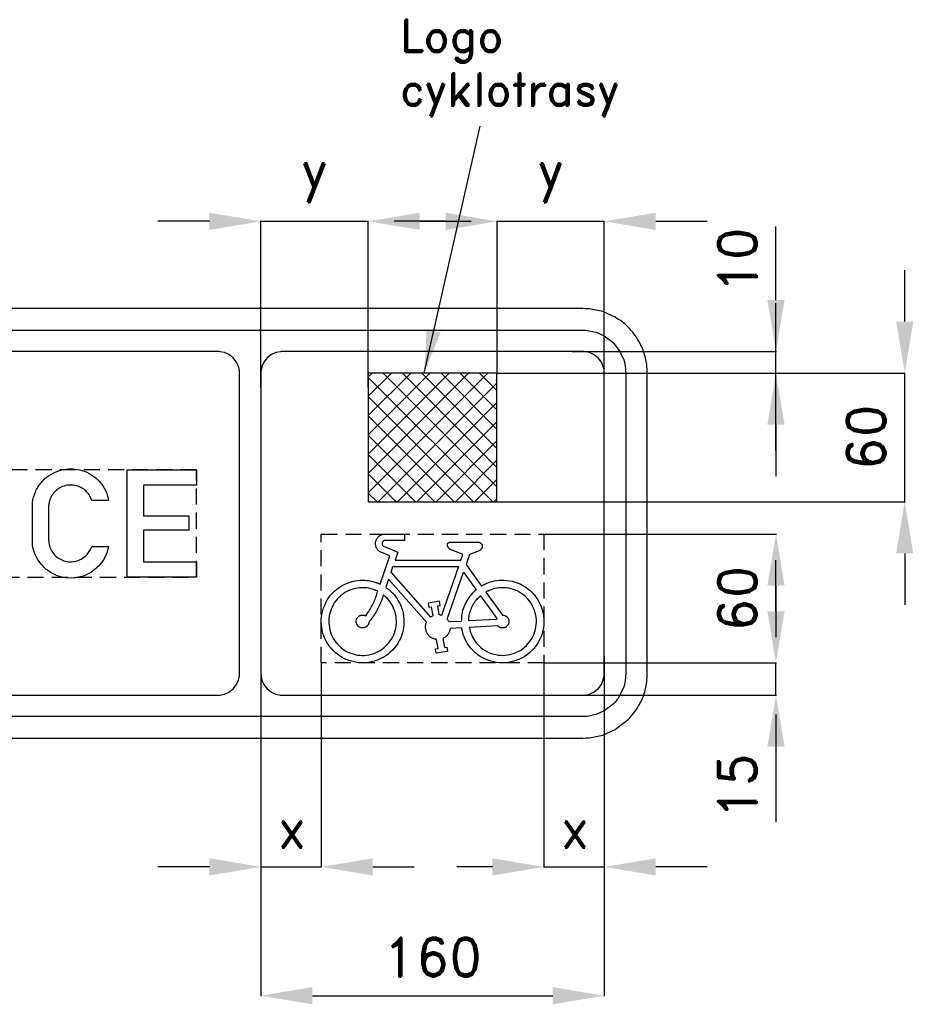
# Model space of a CAD drawing. Header units: millimetres. Extents: x 84 to 4098, y -145 to 1386.
# Tile 6 of 12: x 2244 to 2661, y -50 to 409. Entities that reach past the tile are written whole.
import ezdxf

# ---------------------------------------------------------------- set-up
doc = ezdxf.new("R2010")
doc.units = ezdxf.units.MM
doc.header["$LTSCALE"] = 5
doc.linetypes.add('ČÁRKOVANÁX2', pattern=[1.5, 1, -0.5])
doc.layers.add('Kóty', color=2, linetype='Continuous')
doc.layers.add('Značka', color=7, linetype='Continuous')
doc.styles.get("Standard").update_dxf_attribs({"font": 'romand.shx', "height": 18})
doc.dimstyles.get("Standard").update_dxf_attribs({"dimtxt": 18, "dimasz": 24, "dimexe": 0.18, "dimexo": 0.0625, "dimgap": 9, "dimtad": 1, "dimdec": 0, "dimzin": 0, "dimdsep": 46, "dimtxsty": 'Standard', "dimcen": 0.09, "dimadec": 0, "dimazin": 0, "dimtfac": 1, "dimtdec": 0, "dimtofl": 0, "dimtmove": 0, "dimatfit": 3, "dimfxl": 1, "dimtolj": 1, "dimtzin": 0, "dimarcsym": 0})

# ---------------------------------------------------------------- blocks, each defined once
blk = doc.blocks.new('*D8')
at = {"layer": 'Defpoints', "color": 0, "transparency": 16777216}
for p in [(2466.8, 244.39), (2656.8, 244.39), (2466.86, 184.39)]:
    blk.add_point(p, dxfattribs=at)
at = {"layer": 'Kóty', "color": 0, "lineweight": -2, "transparency": 16777216}
for p, q in [((2656.8, 268.39), (2656.8, 292.39)), ((2466.86, 244.39), (2656.98, 244.39)), ((2466.93, 184.39), (2656.98, 184.39)), ((2656.8, 160.39), (2656.8, 136.39))]:
    blk.add_line(p, q, dxfattribs=at)
at = {"layer": 'Kóty', "color": 0, "transparency": 16777216}
for points in [[(2652.8, 268.39), (2660.8, 268.39), (2656.8, 244.39)], [(2652.8, 160.39), (2660.8, 160.39), (2656.8, 184.39)]]:
    blk.add_solid(points, dxfattribs=at)
at = {"layer": 'Kóty', "color": 0, "transparency": 16777216, "insert": (2638.8, 214.39), "char_height": 18, "attachment_point": 5, "rotation": 90}
blk.add_mtext('\\A1;60', dxfattribs=at)
blk = doc.blocks.new('*D9')
at = {"layer": 'Defpoints', "color": 0, "transparency": 16777216}
for p in [(2406.8, 315.06), (2356.8, 237.79), (2406.8, 237.79)]:
    blk.add_point(p, dxfattribs=at)
at = {"layer": 'Kóty', "color": 0, "lineweight": -2, "transparency": 16777216}
for p, q in [((2332.8, 315.06), (2308.8, 315.06)), ((2356.8, 237.86), (2356.8, 315.24)), ((2406.8, 237.86), (2406.8, 315.24)), ((2430.8, 315.06), (2454.8, 315.06))]:
    blk.add_line(p, q, dxfattribs=at)
at = {"layer": 'Kóty', "color": 0, "transparency": 16777216}
for points in [[(2332.8, 319.06), (2332.8, 311.06), (2356.8, 315.06)], [(2430.8, 319.06), (2430.8, 311.06), (2406.8, 315.06)]]:
    blk.add_solid(points, dxfattribs=at)
at = {"layer": 'Kóty', "color": 0, "transparency": 16777216, "insert": (2381.8, 336.06), "char_height": 18, "attachment_point": 5}
blk.add_mtext('\\A1;y', dxfattribs=at)
blk = doc.blocks.new('*D10')
at = {"layer": 'Defpoints', "color": 0, "transparency": 16777216}
for p in [(2516.8, 315.06), (2466.86, 244.39), (2516.8, 244.39)]:
    blk.add_point(p, dxfattribs=at)
at = {"layer": 'Kóty', "color": 0, "lineweight": -2, "transparency": 16777216}
for p, q in [((2442.86, 315.06), (2418.86, 315.06)), ((2466.86, 244.45), (2466.86, 315.24)), ((2516.8, 244.45), (2516.8, 315.24)), ((2540.8, 315.06), (2564.8, 315.06))]:
    blk.add_line(p, q, dxfattribs=at)
at = {"layer": 'Kóty', "color": 0, "transparency": 16777216}
for points in [[(2442.86, 319.06), (2442.86, 311.06), (2466.86, 315.06)], [(2540.8, 319.06), (2540.8, 311.06), (2516.8, 315.06)]]:
    blk.add_solid(points, dxfattribs=at)
at = {"layer": 'Kóty', "color": 0, "transparency": 16777216, "insert": (2491.83, 336.06), "char_height": 18, "attachment_point": 5}
blk.add_mtext('\\A1;y', dxfattribs=at)
blk = doc.blocks.new('*D27')
at = {"layer": 'Defpoints', "color": 0, "transparency": 16777216}
for p in [(2356.8, 112.66), (2516.8, 112.66), (2516.8, -45.61)]:
    blk.add_point(p, dxfattribs=at)
at = {"layer": 'Kóty', "color": 0, "lineweight": -2, "transparency": 16777216}
for p, q in [((2356.8, 112.6), (2356.8, -45.79)), ((2516.8, 112.6), (2516.8, -45.79)), ((2380.8, -45.61), (2492.8, -45.61))]:
    blk.add_line(p, q, dxfattribs=at)
at = {"layer": 'Kóty', "color": 0, "transparency": 16777216}
for points in [[(2380.8, -41.61), (2380.8, -49.61), (2356.8, -45.61)], [(2492.8, -41.61), (2492.8, -49.61), (2516.8, -45.61)]]:
    blk.add_solid(points, dxfattribs=at)
at = {"layer": 'Kóty', "color": 0, "transparency": 16777216, "insert": (2436.8, -27.61), "char_height": 18, "attachment_point": 5}
blk.add_mtext('\\A1;160', dxfattribs=at)

msp = doc.modelspace()

# ---------------------------------------------------------------- hatches: boundary and pattern name
at = {"layer": 'Značka'}
h = msp.add_hatch(dxfattribs=at)
h.set_pattern_fill('ANSI37', color=256, scale=2)
h.paths.add_polyline_path([(2406.8, 184.39), (2466.8, 184.39), (2466.8, 244.39), (2406.8, 244.39)])

# ---------------------------------------------------------------- linework, layer by layer
at = {"layer": 'Kóty'}
for p, q in [((2596.8, 278.39), (2596.8, 312.67)), ((2596.8, 208.39), (2596.8, 276.96)), ((2501.84, 254.39), (2596.98, 254.39)), ((2466.86, 244.39), (2596.98, 244.39)), ((2596.8, 220.39), (2596.8, 196.39)), ((2466.86, 184.39), (2596.98, 184.39)), ((2488.74, 169.39), (2596.98, 169.39)), ((2488.74, 169.39), (2596.98, 169.39)), ((2596.8, 133.32), (2596.8, 157.32)), ((2596.8, 145.39), (2596.8, 121.39)), ((2356.8, 112.66), (2356.8, 14.21)), ((2384.92, 109.32), (2384.92, 14.21)), ((2488.68, 109.39), (2596.92, 109.39)), ((2488.68, 109.32), (2488.68, 14.21)), ((2488.74, 109.39), (2596.98, 109.39)), ((2516.8, 109.32), (2516.8, 14.21)), ((2487.84, 94.39), (2596.98, 94.39)), ((2596.8, 85.39), (2596.8, 61.39)), ((2596.8, 70.39), (2596.8, 35.18)), ((2332.8, 14.39), (2308.8, 14.39)), ((2408.92, 14.39), (2428.15, 14.39)), ((2464.68, 14.39), (2448.03, 14.39)), ((2564.8, 14.39), (2540.8, 14.39))]:
    msp.add_line(p, q, dxfattribs=at)
for points in [[(2432.87, 244.39), (2458.95, 359.42)], [(2356.8, 315.06), (2406.8, 315.06)], [(2466.86, 315.06), (2516.8, 315.06)], [(2656.8, 184.39), (2656.8, 244.39)], [(2596.8, 94.39), (2596.8, 109.39)], [(2356.8, 14.39), (2384.92, 14.39)], [(2488.68, 14.39), (2516.8, 14.39)]]:
    msp.add_lwpolyline(points, dxfattribs=at)
for points in [[(2592.8, 278.39), (2600.8, 278.39), (2596.8, 254.39)], [(2440.54, 263.15), (2434.04, 264.63), (2432.87, 244.39)], [(2592.8, 220.39), (2600.8, 220.39), (2596.8, 244.39)], [(2592.8, 145.39), (2600.8, 145.39), (2596.8, 169.39)], [(2592.8, 133.39), (2600.8, 133.39), (2596.8, 109.39)], [(2592.8, 70.39), (2600.8, 70.39), (2596.8, 94.39)], [(2332.8, 18.39), (2332.8, 10.39), (2356.8, 14.39)], [(2408.92, 18.39), (2408.92, 10.39), (2384.92, 14.39)], [(2464.68, 18.39), (2464.68, 10.39), (2488.68, 14.39)], [(2540.8, 18.39), (2540.8, 10.39), (2516.8, 14.39)]]:
    msp.add_solid(points, dxfattribs=at)
at = {"layer": 'Značka', "color": 3}
for points in [[(1845.87, 74.39), (2506.8, 74.39), (2508.37, 74.45), (2509.94, 74.55), (2516.07, 75.81), (2521.8, 78.41), (2528.05, 83.13, 0.06835), (2532.78, 89.39, 0.056395), (2535.42, 95.12, 0.061144), (2536.64, 101.25), (2536.75, 102.82), (2536.8, 104.39), (2536.8, 244.39), (2536.74, 245.96), (2536.64, 247.53, 0.055759), (2535.38, 253.66, 0.05621), (2532.78, 259.39, 0.069646), (2528.06, 265.63, 0.068393), (2521.8, 270.37), (2516.07, 273), (2509.94, 274.23), (2508.37, 274.33), (2506.8, 274.39), (1845.87, 274.39)], [(1839.83, 264.39), (2506.8, 264.39), (2507.85, 264.35), (2508.89, 264.28), (2512.98, 263.44), (2516.8, 261.71), (2520.96, 258.56), (2524.12, 254.39), (2525.88, 250.57, -0.061229), (2526.69, 246.48), (2526.76, 245.44), (2526.8, 244.39), (2526.8, 104.39), (2526.76, 103.34), (2526.69, 102.3, -0.055717), (2525.85, 98.21), (2524.12, 94.39, -0.069746), (2520.97, 90.23), (2516.8, 87.07), (2512.98, 85.31), (2508.89, 84.5), (2507.85, 84.43), (2506.8, 84.39), (1839.83, 84.39)], [(1824.8, 94.39), (2336.8, 94.39), (2337.33, 94.41), (2337.85, 94.44), (2339.89, 94.86), (2341.8, 95.73), (2343.88, 97.3), (2345.46, 99.39), (2346.34, 101.3), (2346.75, 103.34), (2346.78, 103.87), (2346.8, 104.39), (2346.8, 244.39), (2346.78, 244.91), (2346.75, 245.44, 0.055845), (2346.33, 247.48), (2345.46, 249.39), (2343.89, 251.47), (2341.8, 253.05), (2339.89, 253.93), (2337.85, 254.34), (2337.33, 254.37), (2336.8, 254.39), (1824.8, 254.39)], [(2506.8, 254.39), (2366.8, 254.39), (2366.28, 254.37), (2365.76, 254.34), (2363.71, 253.92), (2361.8, 253.05), (2359.72, 251.48), (2358.14, 249.39), (2357.26, 247.48), (2356.86, 245.44), (2356.82, 244.91), (2356.8, 244.39), (2356.8, 104.39), (2356.82, 103.87), (2356.86, 103.34, 0.055845), (2357.28, 101.3), (2358.14, 99.39), (2359.72, 97.31), (2361.8, 95.73), (2363.71, 94.85), (2365.76, 94.44), (2366.28, 94.41), (2366.8, 94.39), (2506.8, 94.39), (2507.33, 94.41), (2507.85, 94.44), (2509.89, 94.86), (2511.8, 95.73), (2513.88, 97.3), (2515.46, 99.39), (2516.34, 101.3), (2516.75, 103.34), (2516.78, 103.87), (2516.8, 104.39), (2516.8, 244.39), (2516.78, 244.91), (2516.75, 245.44, 0.055844), (2516.33, 247.48), (2515.46, 249.39), (2513.89, 251.47), (2511.8, 253.05), (2509.89, 253.93), (2507.85, 254.34), (2507.33, 254.37), (2506.8, 254.39)], [(2285.75, 163.68, -0.00388), (2285.56, 162.75, -0.011442), (2285.34, 161.83, -0.074271), (2283.41, 157.38, -0.07335), (2280.24, 153.65, -0.087487), (2275.36, 150.4, -0.087036), (2269.66, 149.01, -0.081783), (2264.17, 149.33, -0.082623), (2259.09, 151.39, -0.082251), (2254.8, 154.91, -0.07662), (2251.79, 159.6, -0.049039), (2250.71, 162.54, -0.064051), (2250.32, 165.59, -0.006439), (2250.32, 165.96), (2250.32, 166.33), (2250.32, 183.11, -0.001931), (2250.36, 183.62, -0.006244), (2250.41, 184.13, -0.076286), (2251.69, 188.99, -0.076921), (2254.4, 193.29, -0.073284), (2257.87, 196.56, -0.069812), (2262.12, 198.71, -0.059255), (2266.06, 199.68, -0.060626), (2270.11, 199.69, -0.068038), (2274.6, 198.62, -0.066396), (2278.66, 196.4, -0.054004), (2281.44, 193.98, -0.055381), (2283.63, 191.03, -0.038291), (2284.74, 188.85, -0.040683), (2285.48, 186.54, -0.009559), (2285.65, 185.82), (2285.79, 185.1), (2277.96, 185.1), (2277.66, 185.85, 0.015495), (2277.33, 186.59, 0.060767), (2276.01, 188.6, 0.062671), (2274.23, 190.24, 0.078733), (2271.55, 191.67, 0.07805), (2268.56, 192.22, 0.073292), (2265.74, 191.97, 0.073373), (2263.12, 190.92, 0.069998), (2260.93, 189.3, 0.070293), (2259.29, 187.15, 0.038724), (2258.62, 185.8, 0.03539), (2258.16, 184.37, 0.022049), (2257.98, 183.55, 0.02888), (2257.89, 182.72, 0.006345), (2257.88, 182.5), (2257.87, 182.28), (2257.87, 166.46), (2257.9, 166.14), (2257.93, 165.81, 0.059559), (2258.51, 163.27, 0.068098), (2259.71, 160.95, 0.072019), (2261.46, 158.96, 0.068637), (2263.69, 157.52, 0.071746), (2266.36, 156.64, 0.073121), (2269.16, 156.55, 0.082636), (2272.28, 157.35, 0.0818), (2274.98, 159.11, 0.058783), (2276.52, 160.78, 0.059242), (2277.62, 162.74, 0.010118), (2277.82, 163.21), (2277.99, 163.68), (2285.75, 163.68)], [(2458.29, 165.64), (2458.38, 165.62), (2458.48, 165.6), (2458.49, 165.59), (2458.51, 165.59), (2458.59, 165.56), (2458.66, 165.54), (2458.75, 165.5), (2458.83, 165.46), (2458.92, 165.42), (2459, 165.37), (2459.08, 165.32), (2459.16, 165.26), (2459.25, 165.19), (2459.34, 165.11), (2459.42, 165.03), (2459.5, 164.94), (2459.58, 164.84), (2459.64, 164.74), (2459.7, 164.64), (2459.76, 164.53), (2459.81, 164.42), (2459.85, 164.31), (2459.89, 164.2), (2459.92, 164.08), (2459.94, 163.96), (2459.95, 163.85), (2459.96, 163.73, -0.012292), (2459.96, 163.61), (2459.94, 163.45), (2459.92, 163.29), (2459.88, 163.13), (2459.83, 162.97), (2459.76, 162.82), (2459.68, 162.68), (2459.59, 162.54), (2459.5, 162.41), (2459.42, 162.3), (2459.33, 162.2), (2459.24, 162.11), (2459.14, 162.02), (2459.04, 161.94), (2458.93, 161.87), (2458.85, 161.81), (2458.75, 161.76), (2458.73, 161.75), (2458.71, 161.74), (2458.59, 161.68), (2458.47, 161.63), (2454.05, 159.95), (2452.37, 155.15), (2459.55, 145.21), (2459.6, 145.24), (2459.65, 145.26), (2459.84, 145.37), (2460.03, 145.47), (2460.27, 145.6), (2460.51, 145.73), (2460.75, 145.86), (2461, 145.98), (2461.24, 146.1), (2461.48, 146.22), (2462.48, 146.65), (2463.5, 147.02), (2464.55, 147.33), (2465.61, 147.57), (2466.68, 147.76), (2467.77, 147.87), (2468.87, 147.92), (2469.96, 147.91), (2471.32, 147.84), (2472.67, 147.67), (2474.01, 147.4), (2475.32, 147.03), (2476.61, 146.57), (2477.85, 146), (2479.04, 145.34), (2480.19, 144.61), (2481.3, 143.81), (2482.35, 142.94), (2483.34, 142), (2484.24, 140.98), (2485.07, 139.9), (2485.82, 138.76), (2486.48, 137.56), (2487.05, 136.33), (2487.56, 135.06), (2487.98, 133.76), (2488.3, 132.44), (2488.52, 131.09), (2488.64, 129.73, -0.020956), (2488.66, 128.37, -0.01971), (2488.57, 127.01), (2488.4, 125.66), (2488.15, 124.32), (2487.81, 123), (2487.37, 121.71), (2486.83, 120.46), (2486.2, 119.24), (2485.49, 118.08), (2484.69, 116.98), (2483.81, 115.94), (2482.88, 114.94), (2481.88, 114.01), (2480.82, 113.15), (2479.69, 112.39), (2478.52, 111.7), (2477.29, 111.1), (2476.02, 110.6), (2474.72, 110.19), (2473.4, 109.85), (2472.06, 109.6), (2470.7, 109.45), (2469.34, 109.41), (2467.98, 109.45), (2466.62, 109.61), (2465.29, 109.87), (2463.97, 110.22), (2462.67, 110.64), (2461.41, 111.15), (2460.19, 111.75), (2459.02, 112.44), (2457.89, 113.22), (2456.83, 114.08), (2455.84, 115.01), (2454.91, 116.02), (2454.2, 116.85), (2453.54, 117.72), (2452.93, 118.64), (2452.38, 119.59), (2451.89, 120.56), (2451.47, 121.56), (2451.12, 122.59), (2450.83, 123.63), (2450.76, 123.9), (2450.7, 124.16), (2450.65, 124.37), (2450.61, 124.59), (2450.6, 124.64), (2450.59, 124.69), (2450.38, 125.76), (2444.97, 125.49), (2444.92, 125.19), (2444.88, 124.89), (2444.86, 124.83), (2444.85, 124.78), (2444.8, 124.54), (2444.73, 124.31), (2444.63, 124.02), (2444.52, 123.74), (2444.39, 123.47), (2444.25, 123.2), (2444.09, 122.94), (2443.92, 122.69), (2443.74, 122.45), (2443.55, 122.21), (2443.34, 121.99), (2443.12, 121.77), (2442.89, 121.58), (2442.65, 121.39), (2442.45, 121.26), (2442.25, 121.13), (2442.2, 121.1), (2442.14, 121.08), (2441.88, 120.93), (2441.61, 120.8), (2442.28, 116.58), (2443.39, 116.76), (2443.71, 114.78), (2438.53, 113.95), (2438.21, 115.93), (2439.32, 116.1), (2438.64, 120.32), (2438.38, 120.36), (2438.11, 120.4), (2438.06, 120.42), (2438, 120.43), (2437.79, 120.47), (2437.58, 120.53), (2437.33, 120.61), (2437.07, 120.71), (2436.82, 120.82), (2436.58, 120.94), (2436.34, 121.08), (2436.11, 121.22), (2435.83, 121.41), (2435.56, 121.62), (2435.31, 121.84), (2435.07, 122.08), (2434.84, 122.33), (2434.63, 122.6), (2434.44, 122.88), (2434.26, 123.17), (2434.1, 123.47), (2433.96, 123.78), (2433.83, 124.09), (2433.73, 124.41), (2433.64, 124.74), (2433.57, 125.08), (2433.53, 125.41), (2433.51, 125.75), (2433.49, 126.02), (2433.5, 126.3), (2433.51, 126.57), (2433.54, 126.84), (2433.59, 127.11), (2433.64, 127.37), (2433.7, 127.58), (2433.77, 127.79), (2433.79, 127.84), (2433.8, 127.89), (2433.9, 128.14), (2434, 128.39), (2416.31, 148.38), (2415.01, 144.57), (2415.87, 143.93), (2415.91, 143.9), (2415.96, 143.86), (2416.13, 143.73), (2416.29, 143.6), (2416.5, 143.43), (2416.71, 143.26), (2417.51, 142.56), (2418.27, 141.8), (2418.98, 141.01), (2419.64, 140.17), (2420.26, 139.29), (2420.82, 138.37), (2421.32, 137.42), (2421.78, 136.44), (2422.29, 135.2), (2422.72, 133.93), (2423.05, 132.64), (2423.28, 131.32), (2423.42, 129.98), (2423.45, 128.64, -0.01955), (2423.39, 127.3), (2423.23, 125.97), (2423.01, 124.65), (2422.7, 123.34), (2422.3, 122.07), (2421.79, 120.82), (2421.21, 119.62), (2420.53, 118.46), (2419.77, 117.36), (2418.93, 116.31), (2418.04, 115.3), (2417.09, 114.36), (2416.07, 113.49), (2414.99, 112.7), (2413.85, 111.99), (2412.67, 111.37), (2411.44, 110.83), (2410.18, 110.38), (2408.89, 110), (2407.59, 109.7), (2406.26, 109.5), (2404.92, 109.4), (2403.58, 109.4), (2402.25, 109.5), (2400.92, 109.69), (2399.61, 109.98), (2398.32, 110.33), (2397.05, 110.77), (2395.82, 111.3), (2394.63, 111.92), (2393.49, 112.62), (2392.41, 113.41), (2391.39, 114.28), (2390.43, 115.21), (2389.51, 116.2), (2388.67, 117.24), (2387.91, 118.34), (2387.23, 119.5), (2386.63, 120.7), (2386.13, 121.94), (2385.72, 123.21), (2385.4, 124.51), (2385.14, 125.83), (2384.98, 127.16), (2384.91, 128.5, -0.01876), (2384.95, 129.84), (2385.07, 131.17), (2385.3, 132.49), (2385.63, 133.79), (2386.04, 135.07), (2386.52, 136.32), (2387.08, 137.54), (2387.73, 138.71), (2388.47, 139.83), (2389.28, 140.9), (2390.18, 141.89), (2391.14, 142.82), (2392.17, 143.69), (2393.23, 144.5), (2394.35, 145.23), (2395.52, 145.88), (2396.74, 146.44), (2398, 146.91), (2399.28, 147.29), (2400.59, 147.57), (2401.92, 147.77), (2402.99, 147.88), (2404.07, 147.94), (2405.15, 147.93), (2406.22, 147.85), (2407.28, 147.71), (2408.33, 147.5), (2409.36, 147.22), (2410.37, 146.88), (2410.62, 146.79), (2410.87, 146.69), (2411.07, 146.62), (2411.27, 146.54), (2411.32, 146.52), (2411.37, 146.5), (2412.36, 146.08), (2416.85, 159.26), (2412.32, 161.11), (2412.13, 161.24), (2411.95, 161.36), (2411.92, 161.39), (2411.88, 161.42), (2411.75, 161.53), (2411.62, 161.65), (2411.46, 161.8), (2411.31, 161.97), (2411.17, 162.14), (2411.04, 162.31), (2410.91, 162.5), (2410.8, 162.69), (2410.67, 162.93), (2410.55, 163.18), (2410.45, 163.44), (2410.37, 163.7), (2410.3, 163.97), (2410.25, 164.25), (2410.22, 164.52), (2410.21, 164.8), (2410.21, 165.07), (2410.22, 165.35), (2410.25, 165.62), (2410.31, 165.9), (2410.37, 166.16), (2410.46, 166.43), (2410.56, 166.68), (2410.68, 166.93), (2410.81, 167.18), (2410.95, 167.41), (2411.11, 167.64), (2411.29, 167.86), (2411.47, 168.06), (2411.67, 168.25), (2411.88, 168.43), (2412.1, 168.6), (2412.29, 168.72), (2412.48, 168.84), (2412.67, 168.95), (2412.87, 169.04), (2413.07, 169.13), (2413.28, 169.2), (2413.49, 169.26), (2413.71, 169.31), (2413.76, 169.32), (2413.82, 169.34), (2413.86, 169.34), (2413.9, 169.35), (2413.91, 169.35), (2413.93, 169.35), (2414.14, 169.39), (2423.67, 169.39), (2423.67, 166.39), (2414.56, 166.39), (2414.49, 166.38), (2414.42, 166.37), (2414.41, 166.37), (2414.39, 166.37), (2414.34, 166.35), (2414.28, 166.34), (2414.22, 166.32), (2414.15, 166.29), (2414.08, 166.26), (2414.02, 166.23), (2413.96, 166.19), (2413.9, 166.15), (2413.82, 166.1), (2413.75, 166.05), (2413.68, 165.99), (2413.62, 165.93), (2413.56, 165.86), (2413.51, 165.79), (2413.46, 165.71), (2413.42, 165.63), (2413.37, 165.55), (2413.34, 165.47), (2413.31, 165.39), (2413.28, 165.3), (2413.26, 165.22), (2413.25, 165.13), (2413.24, 165.04), (2413.23, 164.95), (2413.23, 164.86), (2413.24, 164.77), (2413.25, 164.68), (2413.27, 164.59), (2413.29, 164.51), (2413.32, 164.42), (2413.36, 164.34), (2413.39, 164.26), (2413.43, 164.19), (2413.46, 164.13), (2413.5, 164.07), (2413.55, 164.01), (2413.59, 163.96), (2413.64, 163.91), (2413.68, 163.87), (2413.72, 163.83), (2413.73, 163.82), (2413.74, 163.81), (2413.8, 163.76), (2413.86, 163.72), (2420.6, 160.97), (2419.34, 157.28), (2449.94, 157.28), (2450.83, 159.82), (2445.53, 162.01), (2445.41, 162.07), (2445.28, 162.13), (2445.26, 162.14), (2445.24, 162.15), (2445.14, 162.21), (2445.05, 162.26), (2444.94, 162.34), (2444.83, 162.42), (2444.72, 162.51), (2444.62, 162.6), (2444.52, 162.69), (2444.42, 162.79), (2444.31, 162.92), (2444.2, 163.05), (2444.1, 163.19), (2444, 163.33), (2443.92, 163.48), (2443.85, 163.64), (2443.8, 163.8), (2443.75, 163.97), (2443.73, 164.06), (2443.72, 164.15), (2443.71, 164.24), (2443.7, 164.33), (2443.7, 164.43), (2443.71, 164.52), (2443.72, 164.61), (2443.74, 164.7), (2443.77, 164.79), (2443.8, 164.88), (2443.84, 164.96), (2443.89, 165.04), (2443.94, 165.12), (2444, 165.19), (2444.06, 165.26), (2444.13, 165.32), (2444.19, 165.37), (2444.25, 165.42), (2444.31, 165.46), (2444.38, 165.5), (2444.44, 165.53), (2444.51, 165.56), (2444.58, 165.59), (2444.65, 165.61), (2444.67, 165.61), (2444.69, 165.61), (2444.7, 165.62), (2444.72, 165.62), (2444.74, 165.63), (2444.76, 165.63), (2444.78, 165.63), (2444.8, 165.64), (2458.29, 165.64)], [(2407.16, 128.35), (2407.14, 128.19), (2407.11, 128.02), (2407.1, 127.99), (2407.09, 127.95), (2407.06, 127.82), (2407.02, 127.69), (2406.96, 127.53), (2406.89, 127.38), (2406.81, 127.22), (2406.72, 127.08), (2406.63, 126.94), (2406.52, 126.8), (2406.38, 126.64), (2406.23, 126.49), (2406.08, 126.34), (2405.9, 126.22), (2405.73, 126.1), (2405.54, 126), (2405.34, 125.91), (2405.14, 125.84), (2404.94, 125.78), (2404.73, 125.73), (2404.52, 125.69), (2404.31, 125.68), (2404.09, 125.68), (2403.88, 125.69), (2403.67, 125.72), (2403.46, 125.77), (2403.26, 125.83), (2403.06, 125.9), (2402.86, 125.98), (2402.67, 126.08), (2402.49, 126.2), (2402.32, 126.32), (2402.16, 126.46), (2402.01, 126.61), (2401.87, 126.77), (2401.74, 126.94), (2401.62, 127.12), (2401.51, 127.3), (2401.42, 127.5), (2401.35, 127.69), (2401.29, 127.9), (2401.24, 128.11), (2401.2, 128.32), (2401.18, 128.53), (2401.18, 128.74), (2401.19, 128.95), (2401.22, 129.17), (2401.26, 129.37), (2401.32, 129.58), (2401.39, 129.78), (2401.48, 129.98), (2401.57, 130.17), (2401.68, 130.35), (2401.81, 130.52), (2401.95, 130.69), (2402.09, 130.84), (2402.25, 130.98), (2402.42, 131.11), (2402.6, 131.23), (2402.78, 131.34), (2402.97, 131.43), (2403.17, 131.51), (2403.37, 131.57), (2403.58, 131.62), (2403.79, 131.65), (2404.01, 131.67), (2404.18, 131.68), (2404.35, 131.68), (2404.52, 131.67), (2404.69, 131.64), (2404.86, 131.61), (2405.02, 131.57), (2405.15, 131.52), (2405.28, 131.47), (2405.31, 131.46), (2405.34, 131.45), (2405.49, 131.38), (2405.64, 131.3), (2406.02, 131.82), (2406.38, 132.34), (2406.46, 132.45), (2406.53, 132.55), (2406.81, 132.98), (2407.09, 133.41), (2407.43, 133.95), (2407.75, 134.5), (2408.07, 135.06), (2408.38, 135.62), (2408.67, 136.19), (2408.96, 136.77), (2409.23, 137.34), (2409.5, 137.92), (2409.76, 138.51), (2410, 139.1), (2410.24, 139.7), (2410.46, 140.3), (2410.62, 140.78), (2410.78, 141.27), (2410.82, 141.39), (2410.86, 141.52), (2411.04, 142.13), (2411.22, 142.74), (2410.43, 143.1), (2410.39, 143.12), (2410.35, 143.14), (2410.19, 143.2), (2410.03, 143.27), (2409.83, 143.35), (2409.62, 143.43), (2408.8, 143.72), (2407.97, 143.96), (2407.12, 144.15), (2406.26, 144.29), (2405.39, 144.38), (2404.52, 144.42), (2403.65, 144.4), (2402.77, 144.34), (2401.69, 144.22), (2400.62, 144.02), (2399.57, 143.75), (2398.54, 143.39), (2397.53, 142.97), (2396.56, 142.47), (2395.64, 141.9), (2394.75, 141.26), (2393.89, 140.59), (2393.08, 139.86), (2392.33, 139.07), (2391.64, 138.23), (2391.01, 137.34), (2390.45, 136.4), (2389.96, 135.43), (2389.53, 134.43), (2389.16, 133.4), (2388.86, 132.36), (2388.63, 131.29), (2388.49, 130.21), (2388.42, 129.12, 0.020412), (2388.43, 128.03), (2388.53, 126.95), (2388.69, 125.87), (2388.91, 124.8), (2389.2, 123.76), (2389.57, 122.73), (2390.02, 121.74), (2390.53, 120.77), (2391.11, 119.85), (2391.76, 118.98), (2392.47, 118.15), (2393.22, 117.36), (2394.02, 116.62), (2394.87, 115.94), (2395.77, 115.33), (2396.71, 114.78), (2397.69, 114.3), (2398.7, 113.9), (2399.74, 113.56), (2400.79, 113.28), (2401.86, 113.07), (2402.94, 112.94), (2404.03, 112.9), (2405.12, 112.92), (2406.2, 113.03), (2407.28, 113.22), (2408.33, 113.48), (2409.38, 113.79), (2410.4, 114.18), (2411.39, 114.63), (2412.34, 115.17), (2413.25, 115.76), (2414.12, 116.42), (2414.93, 117.15), (2415.69, 117.93), (2416.42, 118.74), (2417.08, 119.6), (2417.68, 120.51), (2418.21, 121.47), (2418.68, 122.45), (2419.07, 123.47), (2419.38, 124.51), (2419.62, 125.57), (2419.8, 126.65), (2419.92, 127.73), (2419.95, 128.82), (2419.9, 129.9), (2419.78, 130.99), (2419.57, 132.06), (2419.29, 133.11), (2418.94, 134.14), (2418.62, 134.96), (2418.26, 135.76), (2417.86, 136.54), (2417.4, 137.29), (2416.91, 138), (2416.37, 138.68), (2415.79, 139.33), (2415.17, 139.93), (2415.01, 140.08), (2414.85, 140.23), (2414.72, 140.35), (2414.59, 140.46), (2414.56, 140.49), (2414.52, 140.52), (2413.86, 141.08), (2413.64, 140.39), (2413.41, 139.7), (2413.37, 139.57), (2413.32, 139.43), (2413.12, 138.89), (2412.92, 138.34), (2412.65, 137.67), (2412.37, 137.01), (2412.08, 136.34), (2411.77, 135.69), (2411.45, 135.04), (2411.12, 134.4), (2410.78, 133.76), (2410.43, 133.13), (2410.06, 132.5), (2409.68, 131.88), (2409.29, 131.27), (2408.89, 130.67), (2408.56, 130.2), (2408.22, 129.73), (2408.13, 129.62), (2408.04, 129.5), (2407.61, 128.93), (2407.16, 128.35)], [(2469.34, 131.66), (2469.51, 131.66), (2469.68, 131.65), (2469.71, 131.65), (2469.75, 131.64), (2469.88, 131.62), (2470.02, 131.6), (2470.18, 131.56), (2470.34, 131.51), (2470.5, 131.45), (2470.66, 131.39), (2470.81, 131.31), (2470.96, 131.22), (2471.14, 131.11), (2471.31, 130.98), (2471.47, 130.84), (2471.62, 130.68), (2471.76, 130.52), (2471.88, 130.35), (2471.99, 130.17), (2472.09, 129.98), (2472.18, 129.78), (2472.25, 129.58), (2472.31, 129.38), (2472.36, 129.17), (2472.39, 128.96), (2472.4, 128.75, -0.019488), (2472.39, 128.53), (2472.37, 128.32), (2472.34, 128.11), (2472.3, 127.9), (2472.24, 127.7), (2472.16, 127.5), (2472.08, 127.31), (2471.97, 127.12), (2471.85, 126.94), (2471.72, 126.77), (2471.58, 126.61), (2471.44, 126.46), (2471.27, 126.32), (2471.1, 126.19), (2470.92, 126.08), (2470.74, 125.98), (2470.54, 125.89), (2470.34, 125.82), (2470.14, 125.76), (2469.93, 125.71), (2469.72, 125.68), (2469.51, 125.66), (2469.29, 125.66), (2469.08, 125.68), (2468.87, 125.71), (2468.66, 125.76), (2468.5, 125.8), (2468.33, 125.85), (2468.18, 125.92), (2468.02, 125.99), (2467.87, 126.07), (2467.73, 126.16), (2467.62, 126.24), (2467.51, 126.33), (2467.49, 126.35), (2467.46, 126.37), (2467.34, 126.49), (2467.21, 126.61), (2453.89, 125.94), (2454.08, 125.08), (2454.3, 124.22), (2454.35, 124.05), (2454.4, 123.88), (2454.62, 123.21), (2454.88, 122.55), (2455.24, 121.75), (2455.65, 120.97), (2456.1, 120.2), (2456.6, 119.47), (2457.15, 118.77), (2457.74, 118.11), (2458.5, 117.3), (2459.31, 116.56), (2460.18, 115.87), (2461.1, 115.26), (2462.06, 114.71), (2463.07, 114.24), (2464.1, 113.84), (2465.16, 113.52), (2466.23, 113.25), (2467.32, 113.05), (2468.42, 112.94), (2469.53, 112.91), (2470.63, 112.95), (2471.73, 113.09), (2472.81, 113.3), (2473.88, 113.59), (2474.93, 113.94), (2475.96, 114.35), (2476.95, 114.84), (2477.9, 115.4), (2478.82, 116.03), (2479.67, 116.73), (2480.48, 117.49), (2481.23, 118.3), (2481.94, 119.15), (2482.58, 120.05), (2483.16, 120.99), (2483.67, 121.97), (2484.1, 122.99), (2484.46, 124.04), (2484.74, 125.11), (2484.94, 126.2), (2485.08, 127.29), (2485.16, 128.4, 0.020537), (2485.15, 129.5), (2485.05, 130.6), (2484.88, 131.7), (2484.62, 132.77), (2484.28, 133.83), (2483.87, 134.86), (2483.41, 135.86), (2482.89, 136.83), (2482.29, 137.77), (2481.62, 138.65), (2480.89, 139.48), (2480.1, 140.25), (2479.25, 140.97), (2478.36, 141.62), (2477.44, 142.22), (2476.47, 142.76), (2475.47, 143.23), (2474.44, 143.62), (2473.37, 143.94), (2472.29, 144.17), (2471.2, 144.32), (2470.09, 144.41), (2469.2, 144.43), (2468.31, 144.41), (2467.43, 144.34), (2466.55, 144.21), (2465.68, 144.03), (2464.84, 143.79), (2464.01, 143.49), (2463.19, 143.15), (2462.99, 143.06), (2462.79, 142.96), (2462.63, 142.89), (2462.47, 142.81), (2462.44, 142.79), (2462.4, 142.77), (2461.61, 142.36), (2469.34, 131.66)]]:
    msp.add_lwpolyline(points, format="xyb", dxfattribs=at)
at = {"layer": 'Značka', "color": 5}
msp.add_lwpolyline([(2406.8, 184.39), (2466.8, 184.39), (2466.8, 244.39), (2406.8, 244.39), (2406.8, 184.39)], dxfattribs=at)
at = {"layer": 'Značka', "color": 6, "linetype": 'ČÁRKOVANÁX2', "ltscale": 1.5}
for points in [[(2326.8, 199.39), (1876.8, 199.39), (1876.8, 149.39), (2326.8, 149.39), (2326.8, 199.39)], [(2384.92, 109.39), (2384.92, 169.39), (2488.68, 169.39), (2488.68, 109.39), (2384.92, 109.39)]]:
    msp.add_lwpolyline(points, dxfattribs=at)
at = {"layer": 'Značka', "color": 3}
for points in [[(2294.54, 149.39), (2294.54, 199.38), (2326.8, 199.38), (2326.8, 192.17), (2302.13, 192.17), (2302.13, 177.92), (2323.16, 177.92), (2323.16, 171.22), (2302.13, 171.22), (2302.13, 156.49), (2326.74, 156.49), (2326.74, 149.39), (2294.54, 149.39)], [(2436.21, 135.5), (2436.88, 131.28), (2436.83, 131.25), (2436.78, 131.23), (2436.59, 131.13), (2436.39, 131.03), (2436.21, 130.92), (2436.02, 130.8), (2435.98, 130.77), (2435.93, 130.73), (2417.42, 151.64), (2418.32, 154.28), (2448.9, 154.28), (2440.96, 131.52), (2440.91, 131.54), (2440.85, 131.55), (2440.63, 131.61), (2440.41, 131.67), (2440.18, 131.71), (2439.96, 131.74), (2439.9, 131.75), (2439.84, 131.75), (2439.17, 135.97), (2440.28, 136.15), (2439.96, 138.12), (2434.78, 137.29), (2435.1, 135.32), (2436.21, 135.5)], [(2451.17, 151.7), (2457.1, 143.48), (2456.48, 142.92), (2456.44, 142.9), (2456.41, 142.87), (2456.29, 142.75), (2456.16, 142.64), (2456.01, 142.5), (2455.86, 142.35), (2455.27, 141.76), (2454.71, 141.13), (2454.18, 140.48), (2453.68, 139.81), (2453.21, 139.11), (2452.77, 138.39), (2452.37, 137.65), (2452, 136.89), (2451.64, 136.12), (2451.32, 135.34), (2451.04, 134.55), (2450.79, 133.74), (2450.59, 132.92), (2450.43, 132.1), (2450.33, 131.44), (2450.26, 130.77), (2450.25, 130.6), (2450.24, 130.43), (2450.19, 129.59), (2450.16, 128.75), (2444.45, 128.47), (2444.42, 128.54), (2444.38, 128.62), (2444.22, 128.91), (2444.05, 129.19), (2443.86, 129.46), (2443.66, 129.72), (2443.61, 129.78), (2443.55, 129.84), (2451.17, 151.7)], [(2466.77, 130.1), (2466.75, 130.08), (2466.74, 130.05), (2466.69, 129.95), (2466.64, 129.84), (2466.6, 129.74), (2466.56, 129.63), (2466.55, 129.6), (2466.54, 129.57), (2453.66, 128.93), (2453.69, 129.59), (2453.73, 130.26), (2453.75, 130.39), (2453.76, 130.52), (2453.83, 131.05), (2453.91, 131.58), (2454.05, 132.23), (2454.21, 132.87), (2454.4, 133.51), (2454.62, 134.14), (2454.88, 134.76), (2455.15, 135.37), (2455.44, 135.98), (2455.75, 136.57), (2456.09, 137.15), (2456.46, 137.7), (2456.85, 138.24), (2457.27, 138.76), (2457.62, 139.16), (2457.99, 139.54), (2458.09, 139.64), (2458.18, 139.73), (2458.66, 140.19), (2459.16, 140.64), (2466.77, 130.1)]]:
    msp.add_lwpolyline(points, dxfattribs=at)

# ---------------------------------------------------------------- texts
at = {"layer": 'Kóty', "insert": (2421.63, 408.97), "char_height": 15, "attachment_point": 1}
msp.add_mtext_dynamic_manual_height_columns('Logo\\Pcyklotrasy', width=94.4932, gutter_width=100, heights=[0], dxfattribs=at)
at = {"layer": 'Kóty', "char_height": 18, "attachment_point": 5, "rotation": 90}
for s, insert in [('\\A1;10', (2578.8, 296.88)), ('\\A1;60', (2578.8, 139.39)), ('\\A1;15', (2578.8, 51.94))]:
    msp.add_mtext(s, dxfattribs=dict(at, insert=insert))
at = {"layer": 'Kóty', "char_height": 18, "attachment_point": 5}
for insert in [(2371.3, 32.39), (2503.16, 32.39)]:
    msp.add_mtext('\\A1;x', dxfattribs=dict(at, insert=insert))

# ---------------------------------------------------------------- dimensions: what is measured, and where the dimension line sits
at = {"layer": 'Kóty'}
for base, p1, p2, picture, middle in [((2406.8, 315.06), (2356.8, 237.79), (2406.8, 237.79), '*D9', (2381.8, 336.06)), ((2516.8, 315.06), (2466.86, 244.39), (2516.8, 244.39), '*D10', (2491.83, 336.06))]:
    dim = msp.add_linear_dim(base=base, p1=p1, p2=p2, text='y', dimstyle='Standard', dxfattribs=at)
    dim.commit()
    dim.dimension.update_dxf_attribs({"geometry": picture, "text_midpoint": middle})
dim = msp.add_linear_dim(base=(2656.8, 244.39), p1=(2466.86, 184.39), p2=(2466.8, 244.39), angle=90, dimstyle='Standard', dxfattribs=at)
dim.commit()
dim.dimension.update_dxf_attribs({"geometry": '*D8', "text_midpoint": (2638.8, 214.39)})
dim = msp.add_linear_dim(base=(2516.8, -45.61), p1=(2356.8, 112.66), p2=(2516.8, 112.66), dimstyle='Standard', dxfattribs=at)
dim.commit()
dim.dimension.update_dxf_attribs({"geometry": '*D27', "text_midpoint": (2436.8, -27.61)})

doc.saveas('drawing.dxf')
